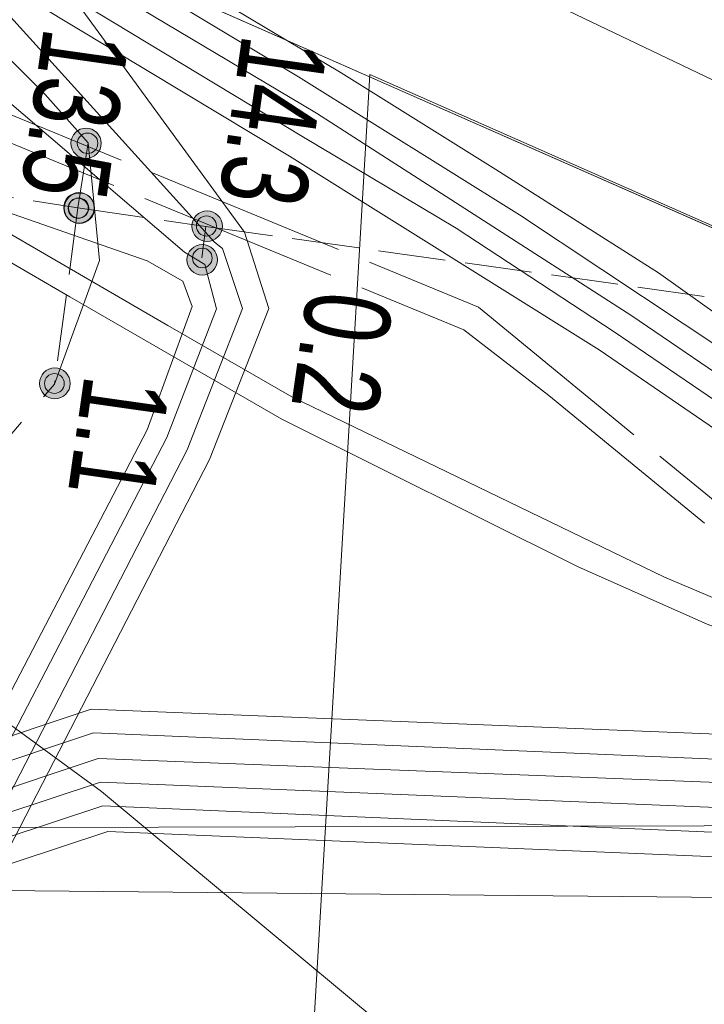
# Model space of a CAD drawing. Header units: metres. Extents: x -740 to 758, y -633 to 854.
# Tile 227 of 256: x -395.64 to -391.4, y 280.53 to 286.64. Entities that reach past the tile are written whole.
import ezdxf

# ---------------------------------------------------------------- set-up
doc = ezdxf.new("R2010")
doc.units = ezdxf.units.M
doc.header["$MEASUREMENT"] = 0
for name, pattern in [('1248_208', [1.456, 1.248, -0.208]), ('416_125', [0.5408, 0.416, -0.1248]), ('832_208', [1.04, 0.832, -0.208])]:
    doc.linetypes.add(name, pattern=pattern)
for name, color, linetype in [('Grundkarte.LOVION', 7, 'Continuous'), ('Strom.LOVION', 7, 'Continuous'), ('StromBemass.LOVION', 7, 'Continuous')]:
    doc.layers.add(name, color=color, linetype=linetype)
doc.styles.add('ERSTELLTER_STIL_1', font='arial.ttf')

msp = doc.modelspace()

# ---------------------------------------------------------------- hatches: boundary and pattern name
at = {"layer": 'StromBemass.LOVION', "linetype": 'Continuous', "lineweight": 13}
for points in [[(-395.1602, 285.816), (-395.1533, 285.8256), (-395.1477, 285.8359), (-395.1434, 285.8469), (-395.1405, 285.8583), (-395.1391, 285.87), (-395.1391, 285.8818), (-395.1406, 285.8935), (-395.1436, 285.9049), (-395.148, 285.9159), (-395.1537, 285.9262), (-395.1606, 285.9357), (-395.1687, 285.9443), (-395.1778, 285.9518), (-395.1878, 285.9581), (-395.1985, 285.963), (-395.2097, 285.9667), (-395.2213, 285.9688), (-395.2331, 285.9695), (-395.2449, 285.9688), (-395.2564, 285.9665), (-395.2676, 285.9628), (-395.2783, 285.9578), (-395.2882, 285.9514), (-395.2973, 285.9439), (-395.3053, 285.9352), (-395.3122, 285.9257), (-395.3179, 285.9153), (-395.3222, 285.9044), (-395.3251, 285.8929), (-395.3265, 285.8812), (-395.3265, 285.8694), (-395.325, 285.8577), (-395.322, 285.8463), (-395.3176, 285.8354), (-395.3119, 285.825), (-395.305, 285.8155), (-395.2969, 285.807), (-395.2877, 285.7995), (-395.2778, 285.7932), (-395.2671, 285.7882), (-395.2559, 285.7846), (-395.2443, 285.7824), (-395.2325, 285.7817), (-395.2207, 285.7825), (-395.2091, 285.7847), (-395.1979, 285.7884), (-395.1873, 285.7935), (-395.1774, 285.7998), (-395.1683, 285.8074)], [(-395.1744, 285.835), (-395.1698, 285.8415), (-395.1659, 285.8485), (-395.163, 285.8559), (-395.1611, 285.8637), (-395.1601, 285.8716), (-395.1601, 285.8796), (-395.1611, 285.8875), (-395.1631, 285.8952), (-395.1661, 285.9026), (-395.17, 285.9096), (-395.1747, 285.916), (-395.1802, 285.9218), (-395.1863, 285.9269), (-395.1931, 285.9312), (-395.2003, 285.9345), (-395.2079, 285.937), (-395.2158, 285.9385), (-395.2237, 285.9389), (-395.2317, 285.9384), (-395.2395, 285.9369), (-395.2471, 285.9344), (-395.2543, 285.931), (-395.2611, 285.9267), (-395.2672, 285.9216), (-395.2726, 285.9157), (-395.2773, 285.9093), (-395.2811, 285.9023), (-395.2841, 285.8948), (-395.286, 285.8871), (-395.287, 285.8792), (-395.287, 285.8712), (-395.2859, 285.8633), (-395.2839, 285.8555), (-395.281, 285.8481), (-395.2771, 285.8411), (-395.2724, 285.8347), (-395.2669, 285.8289), (-395.2607, 285.8238), (-395.254, 285.8196), (-395.2467, 285.8162), (-395.2391, 285.8138), (-395.2313, 285.8123), (-395.2233, 285.8118), (-395.2154, 285.8123), (-395.2075, 285.8139), (-395.1999, 285.8163), (-395.1927, 285.8198), (-395.186, 285.8241), (-395.1799, 285.8292)], [(-395.2037, 285.4153), (-395.1968, 285.425), (-395.1911, 285.4354), (-395.1867, 285.4465), (-395.1838, 285.458), (-395.1824, 285.4699), (-395.1824, 285.4818), (-395.1839, 285.4936), (-395.1869, 285.5051), (-395.1913, 285.5161), (-395.1971, 285.5265), (-395.2041, 285.5361), (-395.2123, 285.5448), (-395.2215, 285.5523), (-395.2316, 285.5587), (-395.2423, 285.5637), (-395.2537, 285.5674), (-395.2654, 285.5695), (-395.2772, 285.5703), (-395.2891, 285.5695), (-395.3008, 285.5672), (-395.3121, 285.5635), (-395.3229, 285.5584), (-395.3329, 285.552), (-395.342, 285.5444), (-395.3501, 285.5357), (-395.3571, 285.526), (-395.3628, 285.5156), (-395.3672, 285.5045), (-395.3701, 285.493), (-395.3715, 285.4811), (-395.3715, 285.4693), (-395.37, 285.4575), (-395.367, 285.4459), (-395.3625, 285.4349), (-395.3568, 285.4245), (-395.3498, 285.4149), (-395.3416, 285.4062), (-395.3324, 285.3987), (-395.3223, 285.3923), (-395.3115, 285.3873), (-395.3002, 285.3837), (-395.2885, 285.3815), (-395.2766, 285.3808), (-395.2648, 285.3815), (-395.2531, 285.3838), (-395.2418, 285.3875), (-395.231, 285.3926), (-395.221, 285.399), (-395.2119, 285.4066)], [(-395.2013, 285.4126), (-395.1943, 285.4222), (-395.1887, 285.4326), (-395.1843, 285.4436), (-395.1814, 285.4551), (-395.18, 285.4669), (-395.18, 285.4787), (-395.1815, 285.4905), (-395.1845, 285.5019), (-395.1889, 285.513), (-395.1947, 285.5233), (-395.2017, 285.5329), (-395.2098, 285.5415), (-395.219, 285.549), (-395.229, 285.5553), (-395.2397, 285.5604), (-395.251, 285.564), (-395.2627, 285.5662), (-395.2745, 285.5669), (-395.2863, 285.5661), (-395.2979, 285.5638), (-395.3092, 285.5601), (-395.3199, 285.555), (-395.3299, 285.5487), (-395.339, 285.5411), (-395.3471, 285.5324), (-395.354, 285.5228), (-395.3597, 285.5124), (-395.364, 285.5014), (-395.3669, 285.4899), (-395.3684, 285.4781), (-395.3683, 285.4663), (-395.3668, 285.4545), (-395.3638, 285.443), (-395.3594, 285.432), (-395.3537, 285.4217), (-395.3467, 285.4121), (-395.3386, 285.4035), (-395.3294, 285.396), (-395.3194, 285.3897), (-395.3086, 285.3846), (-395.2974, 285.381), (-395.2857, 285.3788), (-395.2739, 285.3781), (-395.2621, 285.3789), (-395.2504, 285.3812), (-395.2392, 285.3849), (-395.2285, 285.3899), (-395.2185, 285.3963), (-395.2094, 285.4039)], [(-395.2336, 285.4324), (-395.229, 285.4387), (-395.2252, 285.4456), (-395.2224, 285.4528), (-395.2205, 285.4604), (-395.2195, 285.4682), (-395.2195, 285.476), (-395.2205, 285.4837), (-395.2225, 285.4913), (-395.2254, 285.4985), (-395.2292, 285.5054), (-395.2338, 285.5117), (-395.2392, 285.5174), (-395.2452, 285.5223), (-395.2518, 285.5265), (-395.2589, 285.5298), (-395.2663, 285.5322), (-395.274, 285.5336), (-395.2818, 285.5341), (-395.2896, 285.5336), (-395.2973, 285.5321), (-395.3047, 285.5296), (-395.3118, 285.5263), (-395.3183, 285.5221), (-395.3243, 285.5171), (-395.3297, 285.5114), (-395.3342, 285.505), (-395.338, 285.4982), (-395.3408, 285.4909), (-395.3428, 285.4833), (-395.3437, 285.4756), (-395.3437, 285.4678), (-395.3427, 285.46), (-395.3407, 285.4525), (-395.3378, 285.4452), (-395.334, 285.4384), (-395.3294, 285.4321), (-395.3241, 285.4264), (-395.318, 285.4214), (-395.3114, 285.4173), (-395.3043, 285.414), (-395.2969, 285.4116), (-395.2892, 285.4101), (-395.2814, 285.4097), (-395.2736, 285.4102), (-395.2659, 285.4117), (-395.2585, 285.4141), (-395.2515, 285.4175), (-395.2449, 285.4217), (-395.2389, 285.4267)], [(-395.2336, 285.4324), (-395.229, 285.4387), (-395.2252, 285.4456), (-395.2224, 285.4528), (-395.2205, 285.4604), (-395.2195, 285.4682), (-395.2195, 285.476), (-395.2205, 285.4837), (-395.2225, 285.4913), (-395.2254, 285.4985), (-395.2292, 285.5054), (-395.2338, 285.5117), (-395.2392, 285.5174), (-395.2452, 285.5223), (-395.2518, 285.5265), (-395.2589, 285.5298), (-395.2663, 285.5322), (-395.274, 285.5336), (-395.2818, 285.5341), (-395.2896, 285.5336), (-395.2973, 285.5321), (-395.3047, 285.5296), (-395.3118, 285.5263), (-395.3183, 285.5221), (-395.3243, 285.5171), (-395.3297, 285.5114), (-395.3342, 285.505), (-395.338, 285.4982), (-395.3408, 285.4909), (-395.3428, 285.4833), (-395.3437, 285.4756), (-395.3437, 285.4678), (-395.3427, 285.46), (-395.3407, 285.4525), (-395.3378, 285.4452), (-395.334, 285.4384), (-395.3294, 285.4321), (-395.3241, 285.4264), (-395.318, 285.4214), (-395.3114, 285.4173), (-395.3043, 285.414), (-395.2969, 285.4116), (-395.2892, 285.4101), (-395.2814, 285.4097), (-395.2736, 285.4102), (-395.2659, 285.4117), (-395.2585, 285.4141), (-395.2515, 285.4175), (-395.2449, 285.4217), (-395.2389, 285.4267)], [(-395.2303, 285.434), (-395.2257, 285.4404), (-395.2219, 285.4474), (-395.219, 285.4547), (-395.2171, 285.4623), (-395.2161, 285.4702), (-395.2162, 285.4781), (-395.2172, 285.4859), (-395.2192, 285.4935), (-395.2221, 285.5008), (-395.2259, 285.5077), (-395.2306, 285.5141), (-395.236, 285.5199), (-395.2421, 285.5249), (-395.2488, 285.5291), (-395.2559, 285.5324), (-395.2634, 285.5348), (-395.2712, 285.5363), (-395.2791, 285.5367), (-395.2869, 285.5362), (-395.2947, 285.5347), (-395.3022, 285.5323), (-395.3093, 285.5289), (-395.3159, 285.5246), (-395.322, 285.5196), (-395.3274, 285.5138), (-395.332, 285.5074), (-395.3358, 285.5005), (-395.3387, 285.4931), (-395.3406, 285.4855), (-395.3416, 285.4777), (-395.3415, 285.4698), (-395.3405, 285.4619), (-395.3385, 285.4543), (-395.3356, 285.447), (-395.3318, 285.4401), (-395.3271, 285.4337), (-395.3217, 285.428), (-395.3156, 285.423), (-395.3089, 285.4188), (-395.3018, 285.4154), (-395.2943, 285.413), (-395.2865, 285.4116), (-395.2787, 285.4111), (-395.2708, 285.4116), (-395.263, 285.4131), (-395.2555, 285.4156), (-395.2484, 285.419), (-395.2418, 285.4232), (-395.2357, 285.4283)], [(-394.4093, 285.3009), (-394.4024, 285.3106), (-394.3967, 285.321), (-394.3923, 285.3321), (-394.3894, 285.3436), (-394.3879, 285.3554), (-394.388, 285.3673), (-394.3895, 285.3791), (-394.3925, 285.3906), (-394.3969, 285.4017), (-394.4027, 285.4121), (-394.4097, 285.4217), (-394.4179, 285.4303), (-394.4271, 285.4379), (-394.4371, 285.4442), (-394.4479, 285.4493), (-394.4593, 285.4529), (-394.471, 285.4551), (-394.4828, 285.4558), (-394.4947, 285.455), (-394.5064, 285.4528), (-394.5177, 285.449), (-394.5284, 285.4439), (-394.5385, 285.4375), (-394.5476, 285.4299), (-394.5557, 285.4212), (-394.5627, 285.4116), (-394.5684, 285.4011), (-394.5727, 285.3901), (-394.5757, 285.3785), (-394.5771, 285.3667), (-394.5771, 285.3548), (-394.5755, 285.343), (-394.5725, 285.3315), (-394.5681, 285.3204), (-394.5624, 285.31), (-394.5553, 285.3004), (-394.5472, 285.2918), (-394.538, 285.2842), (-394.5279, 285.2779), (-394.5171, 285.2729), (-394.5058, 285.2692), (-394.4941, 285.267), (-394.4822, 285.2663), (-394.4703, 285.2671), (-394.4587, 285.2694), (-394.4474, 285.2731), (-394.4366, 285.2782), (-394.4266, 285.2846), (-394.4174, 285.2922)], [(-394.4382, 285.3226), (-394.4336, 285.3289), (-394.4299, 285.3358), (-394.427, 285.3431), (-394.4251, 285.3507), (-394.4241, 285.3585), (-394.4241, 285.3664), (-394.4252, 285.3741), (-394.4271, 285.3817), (-394.43, 285.389), (-394.4338, 285.3959), (-394.4385, 285.4022), (-394.4439, 285.4079), (-394.4499, 285.4129), (-394.4566, 285.4171), (-394.4637, 285.4204), (-394.4711, 285.4228), (-394.4788, 285.4242), (-394.4867, 285.4247), (-394.4945, 285.4242), (-394.5022, 285.4227), (-394.5097, 285.4202), (-394.5167, 285.4169), (-394.5234, 285.4127), (-394.5294, 285.4076), (-394.5347, 285.4019), (-394.5393, 285.3955), (-394.5431, 285.3886), (-394.5459, 285.3813), (-394.5479, 285.3737), (-394.5488, 285.366), (-394.5488, 285.3581), (-394.5478, 285.3503), (-394.5458, 285.3427), (-394.5429, 285.3355), (-394.5391, 285.3286), (-394.5345, 285.3223), (-394.5291, 285.3166), (-394.523, 285.3116), (-394.5164, 285.3074), (-394.5093, 285.3041), (-394.5018, 285.3017), (-394.4941, 285.3002), (-394.4863, 285.2998), (-394.4784, 285.3003), (-394.4707, 285.3018), (-394.4633, 285.3042), (-394.4562, 285.3076), (-394.4496, 285.3118), (-394.4436, 285.3168)], [(-394.4382, 285.3226), (-394.4336, 285.3289), (-394.4299, 285.3358), (-394.427, 285.3431), (-394.4251, 285.3507), (-394.4241, 285.3585), (-394.4241, 285.3664), (-394.4252, 285.3741), (-394.4271, 285.3817), (-394.43, 285.389), (-394.4338, 285.3959), (-394.4385, 285.4022), (-394.4439, 285.4079), (-394.4499, 285.4129), (-394.4566, 285.4171), (-394.4637, 285.4204), (-394.4711, 285.4228), (-394.4788, 285.4242), (-394.4867, 285.4247), (-394.4945, 285.4242), (-394.5022, 285.4227), (-394.5097, 285.4202), (-394.5167, 285.4169), (-394.5234, 285.4127), (-394.5294, 285.4076), (-394.5347, 285.4019), (-394.5393, 285.3955), (-394.5431, 285.3886), (-394.5459, 285.3813), (-394.5479, 285.3737), (-394.5488, 285.366), (-394.5488, 285.3581), (-394.5478, 285.3503), (-394.5458, 285.3427), (-394.5429, 285.3355), (-394.5391, 285.3286), (-394.5345, 285.3223), (-394.5291, 285.3166), (-394.523, 285.3116), (-394.5164, 285.3074), (-394.5093, 285.3041), (-394.5018, 285.3017), (-394.4941, 285.3002), (-394.4863, 285.2998), (-394.4784, 285.3003), (-394.4707, 285.3018), (-394.4633, 285.3042), (-394.4562, 285.3076), (-394.4496, 285.3118), (-394.4436, 285.3168)], [(-394.4396, 285.0925), (-394.4327, 285.1021), (-394.427, 285.1125), (-394.4226, 285.1236), (-394.4197, 285.1351), (-394.4183, 285.1468), (-394.4183, 285.1587), (-394.4198, 285.1705), (-394.4228, 285.182), (-394.4272, 285.193), (-394.433, 285.2034), (-394.44, 285.2129), (-394.4481, 285.2216), (-394.4573, 285.2291), (-394.4673, 285.2354), (-394.4781, 285.2405), (-394.4894, 285.2441), (-394.5011, 285.2463), (-394.5129, 285.247), (-394.5248, 285.2462), (-394.5364, 285.2439), (-394.5477, 285.2402), (-394.5584, 285.2351), (-394.5684, 285.2288), (-394.5775, 285.2212), (-394.5856, 285.2125), (-394.5926, 285.2029), (-394.5983, 285.1924), (-394.6026, 285.1814), (-394.6055, 285.1699), (-394.607, 285.1581), (-394.6069, 285.1462), (-394.6054, 285.1345), (-394.6024, 285.123), (-394.598, 285.112), (-394.5922, 285.1016), (-394.5852, 285.092), (-394.5771, 285.0834), (-394.5679, 285.0758), (-394.5579, 285.0695), (-394.5471, 285.0645), (-394.5358, 285.0609), (-394.5242, 285.0587), (-394.5123, 285.058), (-394.5005, 285.0587), (-394.4888, 285.061), (-394.4775, 285.0647), (-394.4668, 285.0698), (-394.4568, 285.0762), (-394.4477, 285.0838)], [(-394.465, 285.1248), (-394.4605, 285.131), (-394.4568, 285.1377), (-394.454, 285.1449), (-394.4521, 285.1523), (-394.4512, 285.1599), (-394.4512, 285.1675), (-394.4522, 285.1751), (-394.4541, 285.1825), (-394.457, 285.1896), (-394.4607, 285.1963), (-394.4652, 285.2024), (-394.4704, 285.208), (-394.4764, 285.2128), (-394.4828, 285.2169), (-394.4897, 285.2201), (-394.497, 285.2225), (-394.5045, 285.2239), (-394.5122, 285.2244), (-394.5198, 285.2238), (-394.5273, 285.2224), (-394.5346, 285.22), (-394.5415, 285.2167), (-394.5479, 285.2126), (-394.5538, 285.2077), (-394.559, 285.2021), (-394.5635, 285.1959), (-394.5671, 285.1892), (-394.5699, 285.1821), (-394.5718, 285.1747), (-394.5727, 285.1671), (-394.5727, 285.1595), (-394.5717, 285.1519), (-394.5698, 285.1445), (-394.567, 285.1374), (-394.5633, 285.1307), (-394.5587, 285.1245), (-394.5535, 285.119), (-394.5476, 285.1141), (-394.5411, 285.1101), (-394.5342, 285.1068), (-394.5269, 285.1045), (-394.5194, 285.1031), (-394.5118, 285.1026), (-394.5041, 285.1031), (-394.4966, 285.1046), (-394.4894, 285.107), (-394.4825, 285.1102), (-394.476, 285.1144), (-394.4702, 285.1193)], [(-395.3525, 284.3253), (-395.3455, 284.335), (-395.3397, 284.3456), (-395.3354, 284.3567), (-395.3324, 284.3683), (-395.331, 284.3802), (-395.331, 284.3922), (-395.3325, 284.4041), (-395.3355, 284.4157), (-395.34, 284.4269), (-395.3458, 284.4373), (-395.3529, 284.447), (-395.3611, 284.4557), (-395.3704, 284.4633), (-395.3805, 284.4697), (-395.3914, 284.4748), (-395.4028, 284.4785), (-395.4146, 284.4807), (-395.4266, 284.4814), (-395.4385, 284.4806), (-395.4503, 284.4783), (-395.4617, 284.4746), (-395.4725, 284.4694), (-395.4826, 284.463), (-395.4918, 284.4553), (-395.5, 284.4465), (-395.507, 284.4368), (-395.5128, 284.4263), (-395.5172, 284.4151), (-395.5201, 284.4035), (-395.5216, 284.3916), (-395.5215, 284.3796), (-395.52, 284.3677), (-395.517, 284.3561), (-395.5125, 284.345), (-395.5067, 284.3345), (-395.4996, 284.3248), (-395.4914, 284.3161), (-395.4821, 284.3085), (-395.472, 284.3021), (-395.4611, 284.297), (-395.4497, 284.2934), (-395.4379, 284.2912), (-395.426, 284.2904), (-395.414, 284.2912), (-395.4022, 284.2935), (-395.3908, 284.2973), (-395.38, 284.3024), (-395.3699, 284.3089), (-395.3607, 284.3165)], [(-395.3823, 284.3463), (-395.3778, 284.3525), (-395.3741, 284.3593), (-395.3713, 284.3664), (-395.3694, 284.3739), (-395.3685, 284.3815), (-395.3685, 284.3892), (-395.3695, 284.3968), (-395.3714, 284.4042), (-395.3743, 284.4114), (-395.378, 284.4181), (-395.3825, 284.4243), (-395.3878, 284.4299), (-395.3937, 284.4347), (-395.4002, 284.4388), (-395.4072, 284.4421), (-395.4145, 284.4444), (-395.4221, 284.4458), (-395.4297, 284.4463), (-395.4374, 284.4458), (-395.4449, 284.4443), (-395.4522, 284.4419), (-395.4592, 284.4386), (-395.4657, 284.4345), (-395.4716, 284.4296), (-395.4768, 284.424), (-395.4813, 284.4177), (-395.485, 284.411), (-395.4878, 284.4038), (-395.4897, 284.3964), (-395.4906, 284.3888), (-395.4906, 284.3811), (-395.4896, 284.3735), (-395.4877, 284.366), (-395.4848, 284.3589), (-395.4811, 284.3522), (-395.4766, 284.346), (-395.4713, 284.3404), (-395.4653, 284.3355), (-395.4588, 284.3314), (-395.4519, 284.3282), (-395.4446, 284.3258), (-395.437, 284.3244), (-395.4293, 284.3239), (-395.4217, 284.3245), (-395.4141, 284.3259), (-395.4068, 284.3283), (-395.3999, 284.3316), (-395.3934, 284.3357), (-395.3875, 284.3407)]]:
    msp.add_hatch(color=7, dxfattribs=at).paths.add_polyline_path(points)

# ---------------------------------------------------------------- linework, layer by layer
at = {"layer": 'Grundkarte.LOVION', "color": 8, "linetype": 'Continuous', "lineweight": 18}
for points in [[(-369.5072, 271.8272), (-369.0226, 276.5444), (-366.364, 275.6516), (-369.0226, 276.5444), (-377.7505, 279.356), (-397.3948, 288.0163), (-428.6974, 305.8814), (-430.1807, 279.6385), (-439.0398, 281.3733), (-446.7036, 283.5796), (-456.2177, 286.8759), (-465.6205, 290.2421), (-473.2694, 292.5977), (-479.1264, 293.8575), (-485.1982, 294.5939), (-485.0213, 295.2023), (-486.4354, 296.3645), (-487.3762, 298.4301), (-489.0202, 302.8505), (-484.4188, 302.9457), (-485.9599, 314.1741), (-434.8371, 310.3352), (-425.4841, 309.5945), (-394.6516, 302.8852)], [(-365.9942, 276.1016), (-376.568, 279.3534), (-378.9396, 280.3333), (-395.404, 288.211), (-406.3297, 293.8519), (-428.1898, 306.4335), (-428.6974, 305.8814)], [(-399.4075, 235.4465), (-398.3981, 253.8403), (-399.6184, 253.9279), (-399.4869, 256.5121), (-422.9923, 272.9228), (-430.5693, 273.3347), (-430.4333, 275.2691), (-430.1807, 279.6385), (-428.6974, 305.8814), (-397.3948, 288.0163), (-377.7505, 279.356), (-369.0226, 276.5444), (-369.5072, 271.8272)]]:
    msp.add_lwpolyline(points, dxfattribs=at)
at = {"layer": 'Grundkarte.LOVION', "color": 253, "linetype": 'Continuous', "lineweight": 18}
for points in [[(-399.4075, 235.4465), (-398.3981, 253.8403), (-399.6184, 253.9279), (-399.4869, 256.5121), (-422.9923, 272.9228), (-430.5693, 273.3347), (-430.4333, 275.2691), (-430.1807, 279.6385), (-428.6974, 305.8814), (-397.3948, 288.0163), (-377.7505, 279.356), (-369.0226, 276.5444), (-366.364, 275.6516), (-369.0226, 276.5444), (-377.7505, 279.356), (-397.3948, 288.0163), (-428.6974, 305.8814), (-428.7225, 306.4405), (-430.3857, 307.4306), (-431.4877, 308.1209), (-433.6652, 309.5335), (-434.8371, 310.3352), (-425.4841, 309.5945), (-394.6516, 302.8852)], [(-411.5998, 278.5292), (-410.4173, 278.5266), (-407.7975, 278.6349), (-406.0673, 278.7745), (-404.4278, 278.9348), (-402.5806, 279.0859), (-399.6794, 279.34), (-397.7472, 279.5289), (-393.8506, 279.8803), (-393.4735, 286.3013), (-377.7505, 279.356), (-369.0226, 276.5444), (-366.364, 275.6516)]]:
    msp.add_lwpolyline(points, dxfattribs=at)
at = {"layer": 'Strom.LOVION', "color": 94, "linetype": 'Continuous', "lineweight": 18}
for points in [[(-413.4279, 292.3895), (-410.9189, 291.9698), (-409.7221, 291.8208), (-408.2275, 291.3463), (-406.0302, 290.9404), (-402.9967, 290.1434), (-400.8397, 289.3938), (-395.9277, 287.6721), (-393.652, 286.3134), (-392.6918, 285.7127), (-391.6834, 285.0724), (-390.9368, 284.5395), (-389.471, 283.604), (-388.6686, 283.1061), (-388.1744, 282.8884), (-387.9316, 282.8235), (-387.6653, 282.82), (-385.9558, 282.8689), (-384.2201, 282.1962), (-384.0491, 282.1095), (-383.0946, 281.5674), (-381.904, 279.9696), (-381.3609, 278.0424), (-381.7318, 271.1048)], [(-413.4589, 292.2535), (-410.9339, 291.8205), (-409.7371, 291.6716), (-408.2424, 291.197), (-406.0612, 290.8044), (-403.3291, 290.0666), (-400.8225, 289.2181), (-395.988, 287.5332), (-393.9155, 286.2876), (-392.5461, 285.4314), (-391.0131, 284.4138), (-389.5473, 283.4783), (-388.745, 282.9804), (-388.2187, 282.7363), (-387.9305, 282.661), (-387.6642, 282.6575), (-385.9708, 282.7196), (-384.3419, 282.0809), (-384.1255, 281.9838), (-383.2164, 281.452), (-382.0446, 279.8967), (-381.5073, 278.0281), (-381.8811, 271.1198)], [(-413.4871, 292.0881), (-410.9649, 291.6845), (-409.752, 291.5223), (-408.2867, 291.0449), (-406.0894, 290.6391), (-403.072, 289.8553), (-400.8375, 289.0689), (-396.0643, 287.4075), (-393.8048, 286.062), (-391.8494, 284.8049), (-391.0895, 284.2881), (-389.6237, 283.3526), (-388.8185, 282.8254), (-388.2629, 282.5842), (-387.9616, 282.525), (-387.6659, 282.5243), (-385.999, 282.5543), (-384.2954, 281.9081), (-384.2019, 281.8581), (-383.3088, 281.3395), (-382.1853, 279.8238), (-381.6668, 277.9977), (-382.0142, 271.1216)], [(-413.502, 291.9389), (-410.9799, 291.5353), (-409.7831, 291.3863), (-408.3016, 290.8957), (-406.1204, 290.503), (-403.1323, 289.7164), (-400.8978, 288.93), (-398.0813, 287.9344), (-396.1247, 287.2686), (-393.8944, 285.9202), (-392.937, 285.3488), (-391.9579, 284.7056), (-391.182, 284.1756), (-389.7001, 283.2269), (-388.8949, 282.6998), (-388.3232, 282.4453), (-387.9897, 282.3597), (-387.6648, 282.3619), (-386.03, 282.4183), (-384.3718, 281.7824), (-384.2782, 281.7324), (-383.4013, 281.2271), (-382.3127, 279.767), (-381.8132, 277.9834)], [(-403.1765, 289.5643), (-400.6218, 288.6762), (-398.1738, 287.8219), (-396.185, 287.1297), (-393.9707, 285.7945), (-392.0504, 284.5931), (-391.2584, 284.0499), (-389.7925, 283.1144), (-388.9713, 282.5741), (-388.3542, 282.3093), (-388.0047, 282.2104), (-387.6798, 282.2127), (-386.045, 282.269), (-384.4775, 281.6539), (-384.3546, 281.6067), (-383.5069, 281.0985), (-382.4534, 279.6942), (-381.9596, 277.9691), (-382.3259, 271.1354)], [(-384.8591, 271.1981), (-384.7563, 273.3214), (-384.9329, 274.2203), (-385.3208, 274.8622), (-386.1007, 275.584), (-387.2469, 276.1221), (-388.6955, 276.882), (-390.2445, 277.9127), (-392.4185, 279.5918), (-395.137, 281.853), (-396.0283, 282.5048), (-396.9989, 283.0601), (-398.4121, 283.3062), (-399.7638, 283.5287), (-400.5961, 283.7281), (-408.9691, 284.8749), (-421.1322, 286.8482), (-425.3237, 286.793), (-427.3317, 286.7741), (-428.8287, 286.8198), (-436.048, 287.5031), (-443.5119, 288.1181)], [(-443.1227, 284.1366), (-430.4181, 280.8567), (-429.2287, 280.6331), (-427.7449, 280.5712), (-415.7512, 280.7833), (-400.0032, 281.1408), (-398.9511, 281.1106), (-395.2018, 282.3639), (-388.0064, 282.0773), (-386.0731, 282.1037), (-384.6767, 281.5753), (-384.431, 281.4811), (-383.6154, 280.9992), (-382.594, 279.6213), (-382.106, 277.9548), (-382.4752, 271.1504)], [(-443.1669, 283.9845), (-430.433, 280.7074), (-429.2437, 280.4838), (-427.7467, 280.4381), (-415.75, 280.6209), (-400.0021, 280.9783), (-398.9368, 280.9643), (-395.1875, 282.2175), (-388.0053, 281.9148), (-386.1042, 281.9677), (-384.7077, 281.4392), (-384.4913, 281.3422), (-383.7079, 280.8867), (-382.7215, 279.5645), (-382.2656, 277.9244), (-382.6376, 271.1493)], [(-443.1951, 283.8192), (-430.4773, 280.5553), (-429.2719, 280.3185), (-427.7455, 280.2756), (-415.7357, 280.4745), (-400.0039, 280.8452), (-398.9064, 280.8047), (-395.1571, 282.0579), (-388.0071, 281.7816), (-386.1323, 281.8024), (-384.7359, 281.2739), (-384.5677, 281.2165), (-383.8135, 280.7582), (-382.8621, 279.4916), (-382.412, 277.9101), (-382.7708, 271.151)], [(-443.2422, 283.6963), (-430.4922, 280.4061), (-429.2868, 280.1693), (-427.7605, 280.1264), (-415.7668, 280.3385), (-400.0028, 280.6827), (-398.8789, 280.6744), (-395.1428, 281.9116), (-388.006, 281.6192), (-386.1473, 281.6531), (-384.6894, 281.1011), (-384.6441, 281.0908), (-383.9221, 280.6589), (-383.0028, 279.4188), (-382.5583, 277.8958), (-382.92, 271.166)], [(-443.2864, 283.5442), (-430.5525, 280.2672), (-429.3018, 280.02), (-427.7462, 279.98), (-415.7364, 280.1789), (-400.0178, 280.5335), (-398.8645, 280.528), (-395.1285, 281.7652), (-388.0049, 281.4567), (-386.1915, 281.501), (-384.7951, 280.9726), (-384.7337, 280.949), (-384.0145, 280.5464), (-383.1303, 279.362), (-382.7047, 277.8815), (-383.0693, 271.181)], [(-443.3335, 283.4214), (-430.5675, 280.1179), (-429.3168, 279.8708), (-427.7612, 279.8308), (-415.7514, 280.0296), (-400.0034, 280.3871), (-398.8342, 280.3684), (-395.0981, 281.6056), (-388.0945, 281.315), (-386.2065, 281.3518), (-384.81, 280.8233), (-384.1202, 280.4179), (-383.2709, 279.2891), (-382.8511, 277.8671), (-383.2317, 271.1799)]]:
    msp.add_lwpolyline(points, dxfattribs=at)
at = {"layer": 'Strom.LOVION', "color": 1, "linetype": '1248_208', "lineweight": 18}
for points in [[(-413.5716, 291.5922), (-411.0201, 291.1914), (-409.8365, 291.0264), (-408.3608, 290.5943), (-406.1957, 290.2149), (-403.4189, 289.1711), (-402.9011, 289.0149), (-392.8005, 284.8597), (-390.8401, 283.2485), (-390.0487, 282.4096), (-389.3899, 281.8681), (-388.9807, 281.6126), (-388.8843, 281.5333), (-388.3769, 281.3317), (-387.2232, 280.8682), (-383.9379, 279.4604), (-383.8518, 279.3358), (-383.4188, 277.9299), (-383.3435, 276.2525), (-383.659, 270.5617)], [(-413.6026, 291.4562), (-411.0644, 291.0393), (-409.8676, 290.8903), (-408.3919, 290.4583), (-406.2107, 290.0656), (-403.4631, 289.019), (-402.9454, 288.8628), (-392.8901, 284.7179), (-392.3627, 284.3114), (-390.9486, 283.1492), (-390.1412, 282.2971), (-389.4824, 281.7556), (-389.0703, 281.4708), (-388.9446, 281.3944), (-388.4372, 281.1928), (-388.0366, 281.0251), (-387.2675, 280.7161), (-383.9793, 279.279), (-383.5623, 277.8863), (-383.4927, 276.2675), (-383.8082, 270.5767)]]:
    msp.add_lwpolyline(points, dxfattribs=at)
at = {"layer": 'Strom.LOVION', "color": 1, "linetype": 'Continuous', "lineweight": 18}
for points in [[(-406.6619, 289.8442), (-406.286, 289.7775), (-403.9044, 287.3355), (-399.809, 286.2582), (-396.6124, 285.7579), (-394.8532, 285.1467), (-394.6339, 285.0203), (-394.5743, 284.8636), (-394.854, 284.0974), (-396.4839, 280.9676), (-396.5995, 280.3357), (-396.6277, 280.1704), (-391.4729, 271.7337), (-391.2847, 271.4713), (-390.0028, 269.3947), (-389.5529, 269.0249), (-389.092, 268.9961)], [(-402.7691, 289.1756), (-397.4683, 287.8614), (-395.8451, 287.2812), (-395.4273, 286.9378), (-394.2498, 285.3239), (-394.1001, 284.8509), (-394.4666, 283.9136), (-396.0569, 280.8321), (-396.1029, 280.5468), (-396.1414, 280.3361), (-396.1489, 280.2615), (-391.0962, 271.9626), (-390.908, 271.7002), (-389.6641, 269.7086), (-389.3748, 269.4709), (-389.0631, 269.457)], [(-402.9896, 288.7107), (-397.4954, 287.5336), (-397.2818, 287.4658), (-396.0639, 286.9494), (-395.8607, 286.8363), (-394.4358, 285.2614), (-394.3876, 285.2218), (-394.2626, 284.8498), (-394.6055, 283.9739), (-396.1958, 280.8924), (-396.2907, 280.3511), (-396.3085, 280.2311), (-391.2076, 271.8926), (-389.7726, 269.6093), (-389.4191, 269.3188), (-389.0781, 269.3078)], [(-402.7532, 288.4087), (-397.6981, 287.1887), (-396.588, 286.8686), (-396.2827, 286.6177), (-394.6218, 285.1989), (-394.4961, 285.1225), (-394.425, 284.8486), (-394.7312, 284.0503), (-396.3479, 280.9366), (-396.437, 280.3368), (-396.4681, 280.2007), (-391.3322, 271.8065), (-391.1572, 271.5281), (-389.8811, 269.5101), (-389.4794, 269.1799), (-389.077, 269.1453)]]:
    msp.add_lwpolyline(points, dxfattribs=at)
at = {"layer": 'Strom.LOVION', "color": 5, "linetype": 'Continuous', "lineweight": 18}
for points in [[(-412.0207, 288.7291), (-408.4053, 289.6885), (-406.3762, 289.3401), (-402.8135, 288.2698), (-401.3349, 287.8084), (-400.1417, 287.3931), (-397.1852, 286.1748), (-394.7253, 284.7454), (-393.9579, 284.3032), (-391.6466, 283.1844), (-389.5499, 282.2958), (-388.8101, 281.9839), (-387.6668, 281.475), (-387.544, 281.4279), (-385.6901, 280.6043), (-385.3612, 280.4148), (-384.6363, 279.9536), (-384.1199, 279.2061), (-383.7087, 277.872), (-383.6391, 276.2532), (-383.8617, 272.1823), (-384.0001, 269.819), (-386.618, 268.6321)], [(-412.0064, 288.5828), (-408.391, 289.5421), (-406.4204, 289.188), (-402.8577, 288.1177), (-399.9884, 287.1864), (-397.2455, 286.0359), (-395.3337, 284.9224), (-394.0182, 284.1643), (-392.185, 283.25), (-391.397, 282.8985), (-389.581, 282.1598), (-388.654, 281.748), (-387.6175, 281.273)]]:
    msp.add_lwpolyline(points, dxfattribs=at)
at = {"layer": 'Strom.LOVION', "color": 5, "linetype": '832_208', "lineweight": 18}
msp.add_lwpolyline([(-388.5586, 267.3192), (-388.4925, 267.3996), (-388.5068, 267.546), (-388.6543, 267.6941), (-388.8254, 267.7808), (-390.0004, 267.858), (-390.9002, 268.5976), (-392.0203, 270.3797), (-392.3989, 271.2294), (-393.8614, 273.643), (-396.5519, 278.035), (-397.8394, 280.1701), (-397.5399, 281.9432), (-395.4286, 284.3811), (-395.1488, 285.1473), (-395.2204, 285.8792), (-395.4861, 286.1784), (-395.7971, 286.4879), (-396.1478, 286.7491), (-396.557, 287.0047), (-396.7573, 287.0885)], dxfattribs=at)
at = {"layer": 'Strom.LOVION', "color": 194, "linetype": 'Continuous', "lineweight": 18}
for points in [[(-442.9871, 284.5636), (-430.2486, 281.3905), (-429.1339, 281.1743), (-427.7539, 281.1171), (-415.5656, 281.3039), (-399.0158, 281.6215), (-389.708, 281.6449), (-379.9841, 279.2263), (-374.9395, 277.2072), (-372.4362, 274.8806), (-370.1145, 271.8417), (-369.8873, 271.3319)], [(-443.0623, 284.2755), (-430.3577, 280.9956), (-429.227, 280.7662), (-427.7592, 280.7176), (-415.6455, 280.9119), (-398.9815, 281.2702), (-389.7661, 281.1811), (-380.1018, 278.9192), (-375.1525, 276.8169), (-373.0303, 274.9112), (-370.5565, 271.828), (-370.1647, 270.9944)]]:
    msp.add_lwpolyline(points, dxfattribs=at)
at = {"layer": 'StromBemass.LOVION', "color": 7, "linetype": '416_125', "lineweight": 13}
for points in [[(-410.4833, 274.5153), (-408.6826, 287.3856), (-407.0645, 287.1596), (-406.3154, 287.0555), (-405.1903, 286.8847), (-404.0067, 286.7196), (-403.3323, 286.623), (-403.1377, 286.5977), (-403.0924, 286.5874), (-403.0177, 286.5799), (-399.824, 286.1089), (-399.2402, 286.033), (-399.1203, 286.0152), (-398.0113, 285.8576), (-396.9476, 285.7104), (-396.7531, 285.685), (-396.4839, 285.6523), (-396.0947, 285.6016), (-395.2842, 285.474), (-394.4898, 285.3595), (-390.8936, 284.854), (-388.2251, 284.4647)], [(-395.2204, 285.8792), (-395.2842, 285.474), (-395.4286, 284.3811)], [(-394.5151, 285.165), (-394.4898, 285.3595)]]:
    msp.add_lwpolyline(points, dxfattribs=at)
at = {"layer": 'StromBemass.LOVION', "color": 7, "linetype": 'Continuous', "lineweight": 13}
for centre, radius in [((-395.2328, 285.8756), 0.0939), ((-395.2235, 285.8754), 0.0636), ((-395.2769, 285.4755), 0.0947), ((-395.2742, 285.4725), 0.0944), ((-395.2816, 285.4719), 0.0622), ((-395.2816, 285.4719), 0.0622), ((-395.2789, 285.4739), 0.0628), ((-394.4825, 285.3611), 0.0947), ((-394.4865, 285.3622), 0.0625), ((-394.4865, 285.3622), 0.0625), ((-394.5126, 285.1525), 0.0945), ((-394.512, 285.1635), 0.0609), ((-395.4263, 284.3859), 0.0955), ((-395.4295, 284.3851), 0.0612)]:
    msp.add_circle(centre, radius, dxfattribs=at)

# ---------------------------------------------------------------- texts
at = {"layer": 'StromBemass.LOVION', "color": 7, "linetype": 'Continuous', "lineweight": 13, "char_height": 0.533545, "attachment_point": 7, "style": 'ERSTELLTER_STIL_1'}
for s, insert, rotation in [('{\\A1;\\W0.71558x;13.5}', (-395.5001, 286.6069), 261.8932), ('{\\A1;\\W0.71558x;14.3}', (-394.2696, 286.5634), 261.89285), ('{\\A1;\\W0.71558x;0.2}', (-393.864, 284.98), 261.8932), ('{\\A1;\\W0.71558x;1.1}', (-395.2407, 284.4499), 261.8932)]:
    msp.add_mtext(s, dxfattribs=dict(at, insert=insert, rotation=rotation))

doc.saveas('drawing.dxf')
